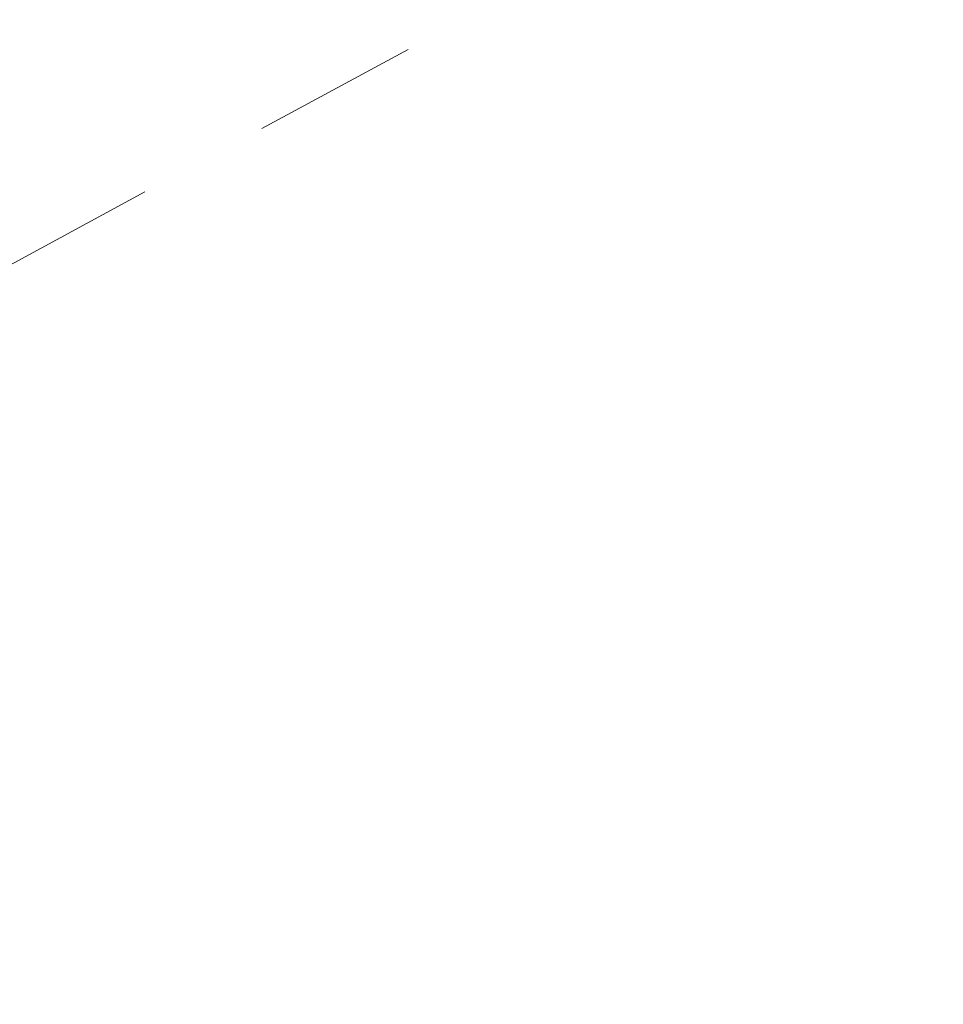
# Model space of a CAD drawing. Extents: x 1620708 to 2082925, y 607056 to 634194.
# Tile 211 of 256: x 1620940.311 to 1620941.005, y 607377.028 to 607377.768. Entities that reach past the tile are written whole.
import ezdxf

# ---------------------------------------------------------------- set-up
doc = ezdxf.new("R2010")
doc.units = 0
doc.header["$MEASUREMENT"] = 0
doc.linetypes.add('HIDDEN2', pattern=[0.1875, 0.125, -0.0625])
doc.layers.add('DT_X_Contour_Minor', color=1, linetype='HIDDEN2', lineweight=9, transparency=0.5)

msp = doc.modelspace()

# ---------------------------------------------------------------- linework, layer by layer
at = {"layer": 'DT_X_Contour_Minor', "transparency": 33554559, "elevation": 1047, "flags": 128}
msp.add_lwpolyline([(1621019.37941, 607411.53296), (1621019.24936, 607411.26962), (1621018.5484, 607410.13547), (1621017.82642, 607409.24403), (1621017.08341, 607408.59528), (1621015.07403, 607407.18888), (1621014.35037, 607406.66539), (1621013.68642, 607406.14974), (1621013.0822, 607405.64192), (1621012.53769, 607405.14192), (1621011.16531, 607403.81905), (1621010.42488, 607403.18075), (1621009.2329, 607402.25803), (1621007.58936, 607401.05088), (1621005.49426, 607399.5593), (1620999.30527, 607395.20253), (1620997.17354, 607393.74476), (1620995.42012, 607392.63904), (1620994.04499, 607391.88537), (1620993.04817, 607391.48376), (1620990.89437, 607390.88217), (1620990.17316, 607390.67299), (1620989.62489, 607390.49662), (1620989.24956, 607390.35307), (1620989.04718, 607390.24234), (1620988.73806, 607389.99081), (1620988.61691, 607389.90674), (1620988.48532, 607389.84318), (1620988.34327, 607389.80011), (1620988.19078, 607389.77755), (1620987.77019, 607389.74472), (1620987.57434, 607389.73356), (1620987.30224, 607389.7247), (1620986.95388, 607389.71814), (1620986.52927, 607389.71387), (1620985.2953, 607389.70557), (1620984.61965, 607389.62831), (1620983.51816, 607389.40277), (1620981.99084, 607389.02894), (1620980.03769, 607388.50683), (1620974.26151, 607386.91683), (1620972.24751, 607386.38906), (1620970.53764, 607385.99827), (1620969.1319, 607385.74444), (1620968.0303, 607385.62758), (1620965.49821, 607385.4986), (1620964.3967, 607385.38935), (1620962.99124, 607385.15836), (1620961.28182, 607384.80563), (1620959.26846, 607384.33114), (1620949.16353, 607381.83281), (1620948.15766, 607381.38551), (1620947.96493, 607381.29978), (1620947.81783, 607381.23432), (1620947.71636, 607381.1891), (1620947.66052, 607381.16415), (1620947.57247, 607381.12461), (1620947.46002, 607381.07369), (1620947.18873, 607380.95059), (1620946.75859, 607380.7553), (1620946.1696, 607380.48784), (1620943.05034, 607379.07122), (1620938.87294, 607376.80885), (1620938.05954, 607376.3692), (1620937.40966, 607376.01984), (1620936.92328, 607375.76077), (1620936.60042, 607375.59198), (1620935.95747, 607375.26227), (1620935.58997, 607375.03672), (1620934.96967, 607374.60737), (1620934.09659, 607373.97421), (1620932.97071, 607373.13724), (1620929.63131, 607370.63357), (1620928.51315, 607369.77765), (1620927.6632, 607369.08764), (1620927.08146, 607368.56354), (1620926.76794, 607368.20535), (1620926.28951, 607367.47139), (1620926.12331, 607367.21075), (1620925.98353, 607366.97928), (1620925.87017, 607366.77698), (1620925.78324, 607366.60387), (1620925.58664, 607366.18112), (1620925.3627, 607365.87804), (1620924.8383, 607365.28584), (1620924.01345, 607364.40453), (1620922.88814, 607363.23411), (1620919.48674, 607359.7275), (1620918.34948, 607358.52965), (1620917.48875, 607357.56606), (1620916.90456, 607356.83673), (1620916.5969, 607356.34166), (1620916.14519, 607355.33381), (1620915.95818, 607354.95998), (1620915.73593, 607354.59436), (1620915.47843, 607354.23696), (1620915.1857, 607353.88778), (1620914.35808, 607352.96758), (1620913.9334, 607352.49015), (1620913.28006, 607351.74803), (1620912.39807, 607350.7412), (1620911.28742, 607349.46967), (1620908.02083, 607345.726), (1620906.93404, 607344.49043), (1620906.1236, 607343.59149), (1620905.58952, 607343.02917), (1620905.3318, 607342.80348), (1620905.01302, 607342.65046), (1620904.82399, 607342.54877), (1620904.49597, 607342.35846), (1620904.02896, 607342.07954), (1620903.42296, 607341.71201), (1620901.62164, 607340.61377), (1620900.75217, 607340.11836), (1620899.49472, 607339.4558), (1620897.84931, 607338.6261), (1620895.81593, 607337.62925), (1620889.8763, 607334.74814), (1620887.79128, 607333.73643), (1620885.99094, 607332.86213), (1620884.47529, 607332.12525), (1620883.24432, 607331.52577), (1620880.3413, 607330.11038), (1620879.23028, 607329.58141), (1620878.07446, 607329.05606), (1620876.87384, 607328.53431), (1620875.62843, 607328.01616), (1620872.24761, 607326.63926), (1620871.12956, 607326.18329), (1620870.31101, 607325.84806), (1620869.79198, 607325.63356), (1620869.57245, 607325.5398), (1620869.3864, 607325.45075), (1620869.16296, 607325.4417), (1620868.63221, 607325.48133), (1620867.79413, 607325.56965), (1620866.64872, 607325.70666), (1620863.18455, 607326.13694), (1620861.97672, 607326.23806), (1620860.9514, 607326.21874), (1620860.10856, 607326.07896), (1620859.44821, 607325.81873), (1620857.9306, 607324.96418), (1620857.36032, 607324.65308), (1620857.29353, 607324.61898)], dxfattribs=at)

doc.saveas('drawing.dxf')
